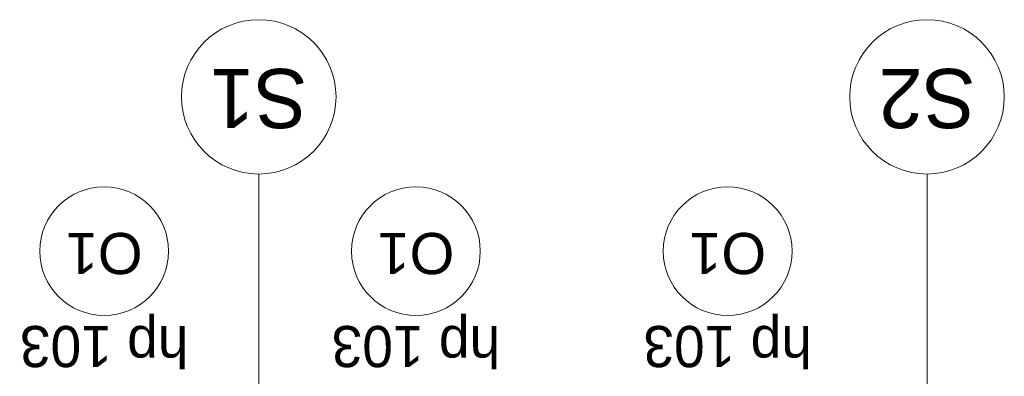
# Model space of a CAD drawing. Extents: x -440864 to -355682, y 13652 to 155872.
# Tile 37 of 179: x -424238 to -420416, y 38116 to 39502. Entities that reach past the tile are written whole.
import ezdxf

# ---------------------------------------------------------------- set-up
doc = ezdxf.new("R2010")
doc.units = 0
doc.header["$MEASUREMENT"] = 0
doc.layers.add('#podkład', color=252, linetype='Continuous')
doc.layers.add('Arch opisy', color=252, linetype='Continuous')
for name, color, linetype, lineweight in [('Arch opisy okien_Nr_Pióra__9', 252, 'Continuous', 13), ('Arch opisy_Nr_Pióra__1', 252, 'Continuous', 25), ('Arch opisy_Nr_Pióra__21', 252, 'Continuous', 9), ('Arch opisy_Nr_Pióra__9', 252, 'Continuous', 13), ('INWENT. OKNA_Nr_Pióra__21', 252, 'Continuous', 9)]:
    doc.layers.add(name, color=color, linetype=linetype, lineweight=lineweight)
doc.styles.add('GENERATED_STYLE_10', font='arial.ttf')
doc.styles.add('GENERATED_STYLE_5', font='txt')

# ---------------------------------------------------------------- blocks, each defined once
blk = doc.blocks.new('Linia_65', base_point=(-423309.9, 37292.6))
at = {"layer": 'Arch opisy_Nr_Pióra__21', "linetype": 'Continuous'}
blk.add_line((-423309.9, 37292.6), (-423309.9, 38902.4), dxfattribs=at)
blk.add_circle((-423309.9, 39202.4), 300, dxfattribs=at)
blk = doc.blocks.new('Linia_70', base_point=(-420716.2, 37292.6))
at = {"layer": 'Arch opisy_Nr_Pióra__21', "linetype": 'Continuous'}
blk.add_line((-420716.2, 37292.6), (-420716.2, 38902.4), dxfattribs=at)
blk.add_circle((-420716.2, 39202.4), 300, dxfattribs=at)
blk = doc.blocks.new('parter')
at = {"layer": 'Arch opisy_Nr_Pióra__9', "color": 252, "linetype": 'Continuous'}
for centre in [(-423909.9, 38602.6), (-422699.9, 38602.6), (-421489.9, 38602.6)]:
    blk.add_circle(centre, 250, dxfattribs=at)
at = {"layer": 'Arch opisy', "color": 252, "linetype": 'Continuous'}
for name, p in [('Linia_65', (-423309.9, 37292.6)), ('Linia_70', (-420716.2, 37292.6))]:
    blk.add_blockref(name, p, dxfattribs=at)
at = {"layer": 'Arch opisy okien_Nr_Pióra__9', "color": 252, "linetype": 'Continuous', "char_height": 160, "attachment_point": 2, "rotation": 180, "style": 'GENERATED_STYLE_10'}
for insert in [(-423909.9, 38513.5), (-422699.9, 38513.5), (-421489.9, 38513.5)]:
    blk.add_mtext('{O1}', dxfattribs=dict(at, insert=insert))
at = {"layer": 'Arch opisy_Nr_Pióra__1', "color": 252, "linetype": 'Continuous', "char_height": 230, "attachment_point": 2, "rotation": 180, "style": 'GENERATED_STYLE_5'}
for s, insert in [('{S1}', (-423309.9, 39081)), ('{S2}', (-420716.2, 39081))]:
    blk.add_mtext(s, dxfattribs=dict(at, insert=insert))
at = {"layer": 'INWENT. OKNA_Nr_Pióra__21', "color": 252, "linetype": 'Continuous', "char_height": 160, "attachment_point": 2, "rotation": 180, "style": 'GENERATED_STYLE_5'}
for insert in [(-423909.9, 38152), (-422699.9, 38152), (-421489.9, 38152)]:
    blk.add_mtext('{hp 103}', dxfattribs=dict(at, insert=insert))

msp = doc.modelspace()

# ---------------------------------------------------------------- block references
at = {"layer": '#podkład', "color": 3, "lineweight": 50}
msp.add_blockref('parter', (0, 0), dxfattribs=at)

doc.saveas('drawing.dxf')
